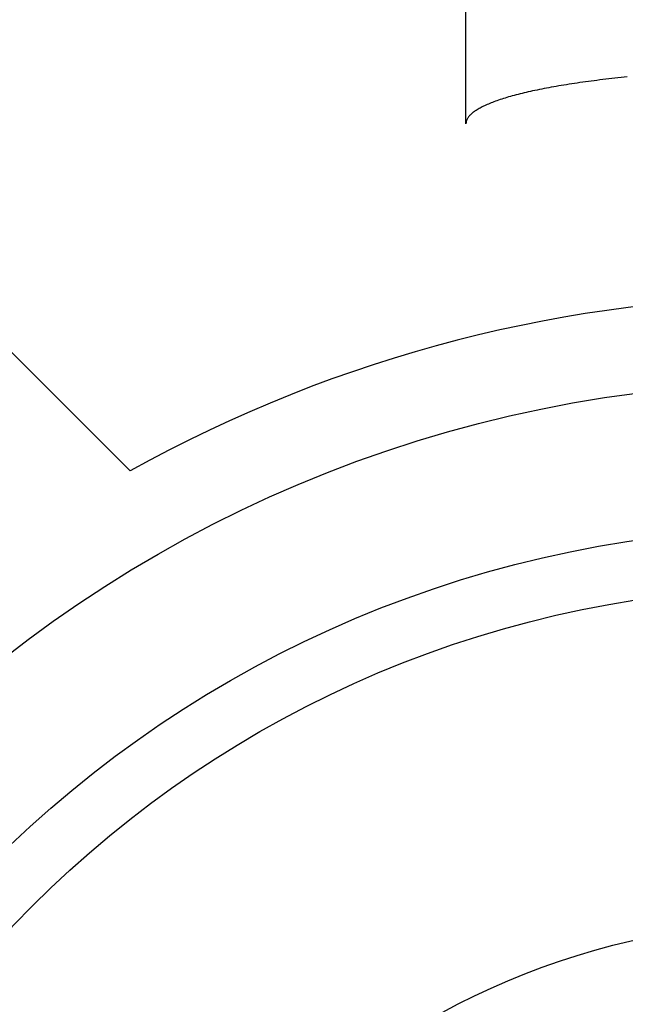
# Model space of a CAD drawing. Extents: x -108 to 250, y -107 to 250.
# Tile 3 of 12: x -36 to -8, y 31 to 77. Entities that reach past the tile are written whole.
import ezdxf

# ---------------------------------------------------------------- set-up
doc = ezdxf.new("R2010")
doc.units = 0
doc.header["$LTSCALE"] = 14
doc.layers.get('0').update_dxf_attribs({"linetype": 'CONTINUOUS'})

msp = doc.modelspace()

# ---------------------------------------------------------------- linework, layer by layer
for p, q in [((-15.572, 72.02), (-15.572, 96.248)), ((-44.194, 68.943), (-31.156, 55.905))]:
    msp.add_line(p, q)
msp.add_polyline3d([(-8.082, 74.189, 0), (-8.227, 74.175, 0), (-8.371, 74.16, 0), (-8.515, 74.145, 0), (-8.657, 74.13, 0), (-8.799, 74.114, 0), (-8.939, 74.098, 0), (-9.078, 74.082, 0), (-9.216, 74.066, 0), (-9.353, 74.049, 0), (-9.489, 74.033, 0), (-9.624, 74.016, 0), (-9.757, 73.998, 0), (-9.89, 73.981, 0), (-10.021, 73.963, 0), (-10.151, 73.945, 0), (-10.28, 73.927, 0), (-10.408, 73.909, 0), (-10.534, 73.89, 0), (-10.659, 73.871, 0), (-10.783, 73.852, 0), (-10.905, 73.832, 0), (-11.026, 73.813, 0), (-11.146, 73.793, 0), (-11.265, 73.773, 0), (-11.382, 73.753, 0), (-11.498, 73.733, 0), (-11.612, 73.712, 0), (-11.725, 73.691, 0), (-11.837, 73.67, 0), (-11.947, 73.649, 0), (-12.056, 73.627, 0), (-12.163, 73.606, 0), (-12.269, 73.584, 0), (-12.373, 73.562, 0), (-12.476, 73.54, 0), (-12.577, 73.517, 0), (-12.677, 73.495, 0), (-12.775, 73.472, 0), (-12.872, 73.449, 0), (-12.968, 73.426, 0), (-13.061, 73.403, 0), (-13.153, 73.379, 0), (-13.244, 73.356, 0), (-13.333, 73.332, 0), (-13.42, 73.308, 0), (-13.506, 73.284, 0), (-13.59, 73.26, 0), (-13.673, 73.236, 0), (-13.754, 73.211, 0), (-13.833, 73.187, 0), (-13.91, 73.162, 0), (-13.986, 73.137, 0), (-14.06, 73.112, 0), (-14.133, 73.087, 0), (-14.204, 73.061, 0), (-14.273, 73.036, 0), (-14.34, 73.01, 0), (-14.406, 72.985, 0), (-14.47, 72.959, 0), (-14.532, 72.933, 0), (-14.592, 72.907, 0), (-14.651, 72.881, 0), (-14.708, 72.855, 0), (-14.763, 72.828, 0), (-14.817, 72.802, 0), (-14.868, 72.775, 0), (-14.918, 72.749, 0), (-14.966, 72.722, 0), (-15.012, 72.695, 0), (-15.057, 72.668, 0), (-15.099, 72.641, 0), (-15.14, 72.614, 0), (-15.179, 72.587, 0), (-15.216, 72.56, 0), (-15.252, 72.533, 0), (-15.285, 72.506, 0), (-15.317, 72.478, 0), (-15.347, 72.451, 0), (-15.375, 72.423, 0), (-15.401, 72.396, 0), (-15.425, 72.368, 0), (-15.447, 72.341, 0), (-15.468, 72.313, 0), (-15.487, 72.285, 0), (-15.504, 72.258, 0), (-15.519, 72.23, 0), (-15.532, 72.202, 0), (-15.543, 72.174, 0), (-15.553, 72.147, 0), (-15.56, 72.119, 0), (-15.566, 72.091, 0), (-15.569, 72.063, 0), (-15.572, 72.035, 0), (-15.572, 72.007, 0)])
for radius in [97.5, 60, 53.241, 50.5, 35]:
    msp.add_circle((0, 0), radius)
msp.add_arc((0, 0), 64, 60.86892, 119.13108)

doc.saveas('drawing.dxf')
